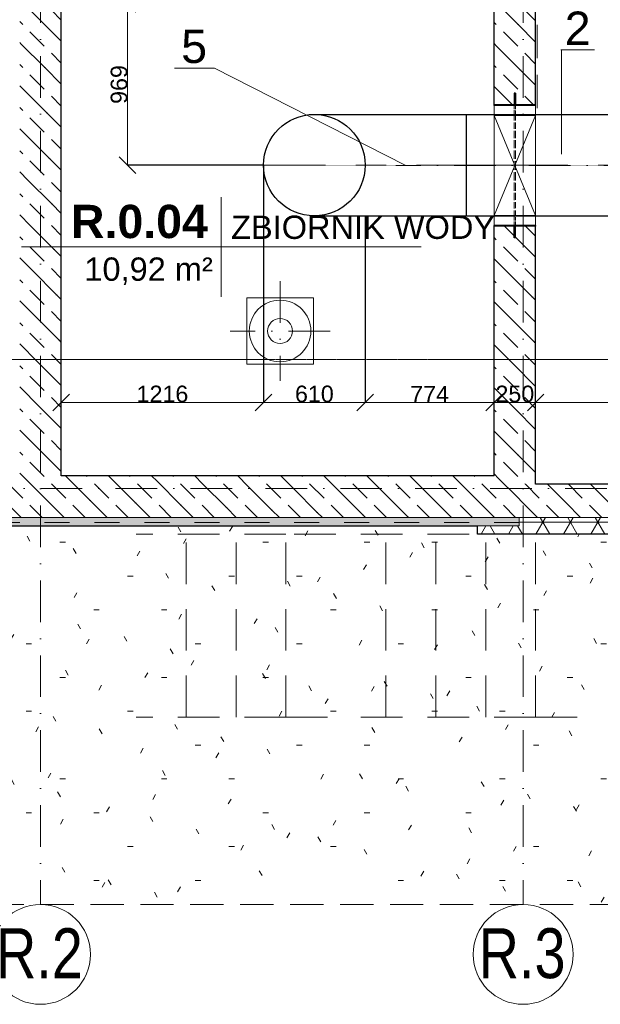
# Model space of a CAD drawing. Header units: millimetres. Extents: x -3176 to 162662, y -36434 to 57907.
# Tile 99 of 155: x 106435 to 109924, y 15106 to 21022. Entities that reach past the tile are written whole.
import ezdxf

# ---------------------------------------------------------------- set-up
doc = ezdxf.new("R2010")
doc.units = ezdxf.units.MM
for name, pattern in [('1-Sheet - 32170-CIV-6170-DW-2035-015-01 - RZUTY$0$A_Dash_1_5mm', [30, 15, -15]), ('1-Sheet - 32170-CIV-6170-DW-2035-015-01 - RZUTY$0$A_Dash_Dot_2_5mm_Axis', [45, 25, -10, 0, -10]), ('1-Sheet - 32170-CIV-6170-DW-2035-015-01 - RZUTY$0$A_Hidden_2_0mm', [30, 20, -10]), ('1-Sheet - 32170-CIV-6170-DW-2035-015-01 - RZUTY$0$Overhead', [40, 25, -15]), ('CENTER', [2, 1.25, -0.25, 0.25, -0.25]), ('DASHED', [0.75, 0.5, -0.25])]:
    doc.linetypes.add(name, pattern=pattern)
doc.layers.get('0').update_dxf_attribs({"lineweight": 5})
for name, color, linetype, lineweight in [('!UG_kształtki', 10, 'Continuous', 30), ('!UG_Pomocnicza', 7, 'Continuous', 5), ('!UG_wymiary', 7, 'Continuous', 5), ('1-Sheet - 32170-CIV-6170-DW-2035-015-01 - RZUTY$0$_UG_Urządzenia', 8, 'Continuous', 0), ('1-Sheet - 32170-CIV-6170-DW-2035-015-01 - RZUTY$0$A-AREA-IDEN', 2, 'Continuous', 9), ('1-Sheet - 32170-CIV-6170-DW-2035-015-01 - RZUTY$0$A-DETL', 8, 'Continuous', 0), ('1-Sheet - 32170-CIV-6170-DW-2035-015-01 - RZUTY$0$A-DETL-GENF', 8, 'Continuous', 0), ('1-Sheet - 32170-CIV-6170-DW-2035-015-01 - RZUTY$0$A-DETL-THIN', 8, 'Continuous', 0), ('1-Sheet - 32170-CIV-6170-DW-2035-015-01 - RZUTY$0$A-GENM', 8, 'Continuous', 0), ('1-Sheet - 32170-CIV-6170-DW-2035-015-01 - RZUTY$0$A-WALL', 8, 'Continuous', 0), ('1-Sheet - 32170-CIV-6170-DW-2035-015-01 - RZUTY$0$A-WALL-PATT', 8, 'Continuous', 0), ('1-Sheet - 32170-CIV-6170-DW-2035-015-01 - RZUTY$0$S-GRID', 8, 'Continuous', 0), ('1-Sheet - 32170-CIV-6170-DW-2035-015-01 - RZUTY$0$S-GRID-IDEN', 8, 'Continuous', 0), ('1-Sheet - 32170-CIV-6170-DW-2035-015-01 - RZUTY$0$S-STRS-MBND', 31, '1-Sheet - 32170-CIV-6170-DW-2035-015-01 - RZUTY$0$Overhead', 9), ('1-Sheet - 32170-CIV-6170-DW-2035-015-01 - RZUTY$0$Zastawki i wpusty_dxf _2_', 8, 'Continuous', 0), ('G-ANNO-SYMB', 111, 'DASHED', 9)]:
    doc.layers.add(name, color=color, linetype=linetype, lineweight=lineweight)
doc.layers.add('!UG_tekst', color=7, linetype='Continuous')
doc.styles.add('1-Sheet - 32170-CIV-6170-DW-2035-015-01 - RZUTY$0$Arial_6', font='arial.ttf', dxfattribs={"width": 0.8, "height": 30})
doc.styles.add('1-Sheet - 32170-CIV-6170-DW-2035-015-01 - RZUTY$0$Arial_7', font='arial.ttf', dxfattribs={"height": 14})
doc.styles.add('1-Sheet - 32170-CIV-6170-DW-2035-015-01 - RZUTY$0$Arial_B_1', font='arialbd.ttf', dxfattribs={"height": 20})
doc.styles.get("Standard").update_dxf_attribs({"font": 'arial.ttf'})
doc.dimstyles.get("Standard").update_dxf_attribs({"dimtxt": 100, "dimasz": 100, "dimexe": 0.18, "dimexo": 2, "dimgap": 0.09, "dimtad": 1, "dimdec": 0, "dimzin": 0, "dimdsep": 46, "dimtxsty": 'Standard', "dimblk": 'OBLIQUE', "dimcen": 0, "dimdle": 0.5, "dimclrd": 256, "dimclrt": 256, "dimadec": 0, "dimazin": 0, "dimtfac": 1, "dimtdec": 0, "dimtofl": 0, "dimtmove": 1, "dimatfit": 3, "dimldrblk": 'OBLIQUE', "dimfxl": 1, "dimtfillclr": 256, "dimtolj": 1, "dimtzin": 0, "dimlwd": -1, "dimarcsym": 0})
pattern_1 = [(315, (1157.854, 0), (12.93157, 12.93157), [12.192, -6.096]), (315, (1171.061, -1e-12), (12.93157, 12.93157), [20.32, 0, 0, 0])]

# ---------------------------------------------------------------- blocks, each defined once
blk = doc.blocks.new('1-Sheet - 32170-CIV-6170-DW-2035-015-01 - RZUTY$0$A_Opening_Circular_Face_Based - Circular_Fi_600-1007127-B2_100_AG_PARTER_00 - Dep_PW')
at = {"layer": '1-Sheet - 32170-CIV-6170-DW-2035-015-01 - RZUTY$0$A-DETL-GENF'}
for p, q in [((6321.53, 34), (6321.53, 94)), ((6321.53, 94), (6346.53, 94)), ((6321.53, 34), (6346.53, 94)), ((6321.53, 94), (6346.53, 34)), ((6346.53, 94), (6346.53, 34)), ((6346.53, 34), (6321.53, 34))]:
    blk.add_line(p, q, dxfattribs=at)
blk = doc.blocks.new('1-Sheet - 32170-CIV-6170-DW-2035-015-01 - RZUTY$0$Zastawki i wpusty_dxf_Wpust żel_ 40x40cm-989291-B2_100_AG_PARTER_00 - Dep_PW')
at = {"layer": '1-Sheet - 32170-CIV-6170-DW-2035-015-01 - RZUTY$0$_UG_Urządzenia', "color": 7, "lineweight": 9, "flags": 128}
blk.add_lwpolyline([(-20, 20), (20, 20), (20, -20), (-20, -20)], close=True, dxfattribs=at)
at = {"layer": '1-Sheet - 32170-CIV-6170-DW-2035-015-01 - RZUTY$0$_UG_Urządzenia', "color": 7, "lineweight": 9}
for radius in [18.5, 7.5]:
    blk.add_circle((0, 0), radius, dxfattribs=at)
blk = doc.blocks.new('1-Sheet - 32170-CIV-6170-DW-2035-015-01 - RZUTY$0$KTI_Tuleja_Integra - KTI_Tuleja_Integra 720-V1-B2_100_AG_PARTER_00 - Dep_PW')
at = {"layer": '1-Sheet - 32170-CIV-6170-DW-2035-015-01 - RZUTY$0$A-GENM', "lineweight": 25}
for p, q in [((6333.68, -480.5), (6333.68, -488)), ((6334.38, -480.5), (6333.68, -480.5)), ((6334.38, -480.5), (6334.38, -488)), ((6321.53, -488), (6321.53, -487.5)), ((6346.53, -487.5), (6321.53, -487.5)), ((6346.53, -488), (6321.53, -488)), ((6334.38, -488), (6333.68, -488)), ((6346.53, -488), (6346.53, -487.5)), ((6321.53, -560), (6346.53, -560)), ((6321.53, -560), (6321.53, -560.5)), ((6346.53, -560.5), (6321.53, -560.5)), ((6333.68, -567.5), (6333.68, -560)), ((6334.38, -560), (6333.68, -560)), ((6334.38, -567.5), (6334.38, -560)), ((6346.53, -560), (6346.53, -560.5)), ((6334.38, -567.5), (6333.68, -567.5))]:
    blk.add_line(p, q, dxfattribs=at)
at = {"layer": '1-Sheet - 32170-CIV-6170-DW-2035-015-01 - RZUTY$0$A-GENM'}
for p, q in [((6321.53, -488), (6321.53, -560)), ((6333.68, -488.61), (6333.68, -488)), ((6333.68, -490.26), (6333.68, -488.81)), ((6333.68, -493.05), (6333.68, -490.86)), ((6334.38, -488), (6334.38, -488.61)), ((6334.38, -488.82), (6334.38, -490.25)), ((6334.38, -490.88), (6334.38, -493.03)), ((6346.53, -488.86), (6346.53, -488.41)), ((6346.53, -490.78), (6346.53, -489.94)), ((6333.68, -496.96), (6333.68, -494.02)), ((6334.38, -494.06), (6334.38, -496.93)), ((6346.53, -493.6), (6346.53, -492.41)), ((6346.53, -497.24), (6346.53, -495.78)), ((6333.68, -502.06), (6333.68, -498.19)), ((6334.38, -498.23), (6334.38, -502.04)), ((6346.53, -501.6), (6346.53, -500.12)), ((6333.68, -507.63), (6333.68, -503.21)), ((6334.38, -503.26), (6334.38, -507.61)), ((6346.53, -541.43), (6346.53, -506.57)), ((6333.68, -513.68), (6333.68, -508.78)), ((6334.38, -508.83), (6334.38, -513.65)), ((6333.68, -520.07), (6333.68, -514.96)), ((6334.38, -515), (6334.38, -520.03)), ((6333.68, -526.59), (6333.68, -521.41)), ((6334.38, -521.45), (6334.38, -526.55)), ((6333.68, -533.04), (6333.68, -527.93)), ((6334.38, -527.96), (6334.38, -532.99)), ((6333.68, -539.21), (6333.68, -534.32)), ((6334.38, -534.34), (6334.38, -539.17)), ((6333.68, -544.78), (6333.68, -540.36)), ((6334.38, -540.38), (6334.38, -544.73)), ((6346.53, -546.39), (6346.53, -541.43)), ((6333.68, -549.81), (6333.68, -545.94)), ((6334.38, -545.95), (6334.38, -549.69)), ((6346.53, -550.75), (6346.53, -547.88)), ((6333.68, -553.97), (6333.68, -551.04)), ((6333.68, -557.14), (6333.68, -554.95)), ((6334.38, -551.06), (6334.38, -553.94)), ((6334.38, -554.97), (6334.38, -557.11)), ((6346.53, -554.4), (6346.53, -552.22)), ((6346.53, -557.22), (6346.53, -555.59)), ((6333.68, -559.19), (6333.68, -557.74)), ((6333.68, -560), (6333.68, -559.39)), ((6334.38, -557.75), (6334.38, -559.18)), ((6334.38, -559.39), (6334.38, -560)), ((6346.53, -559.13), (6346.53, -558.03)), ((6346.53, -560), (6346.53, -559.43))]:
    blk.add_line(p, q, dxfattribs=at)
blk = doc.blocks.new('1-Sheet - 32170-CIV-6170-DW-2035-015-01 - RZUTY$0$Grid - A_Grid_Head_Circle_6mm-466136-B2_100_AG_PARTER_00 - Dep_PW')
at = {"layer": '1-Sheet - 32170-CIV-6170-DW-2035-015-01 - RZUTY$0$S-GRID-IDEN'}
blk.add_circle((0, 0), 0.3, dxfattribs=at)
blk = doc.blocks.new('1-Sheet - 32170-CIV-6170-DW-2035-015-01 - RZUTY$0$A_Room_Tag - Room_Number_Area_Name-302085-B2_100_AG_PARTER_00 - Dep_PW')
at = {"layer": '1-Sheet - 32170-CIV-6170-DW-2035-015-01 - RZUTY$0$A-AREA-IDEN'}
for q in [(0, 0.3), (-1.2, 0), (0, -0.3), (1.2, 0)]:
    blk.add_line((0, 0), q, dxfattribs=at)
blk = doc.blocks.new('1-Sheet - 32170-CIV-6170-DW-2035-015-01 - RZUTY')
at = {"layer": '1-Sheet - 32170-CIV-6170-DW-2035-015-01 - RZUTY$0$A-DETL-GENF'}
h = blk.add_hatch(dxfattribs=at)
h.set_pattern_fill('FP_10', color=8, style=0, pattern_type=2)
h.set_pattern_definition([(0, (1157.854, 0), (81.28, 20.32), [3.353, -57.607, 3.353, -57.607, -325.12]), (0, (1157.854, 0), (81.28, 20.32), [-121.92, 3.353, -118.567, 3.353, -57.607, -142.24]), (0, (1157.854, 0), (81.28, 20.32), [-304.8, 3.353, -37.287, 3.353, -98.247]), (120, (1188.334, 10.16), (-58.237636, 60.230545), [3.353, -57.607, 3.353, -57.607, -325.12]), (120, (1188.334, 10.16), (-58.237636, 60.230545), [-121.92, 3.353, -118.567, 3.353, -57.607, -142.24]), (120, (1188.334, 10.16), (-58.237636, 60.230545), [-304.8, 3.353, -37.287, 3.353, -98.247]), (240, (1198.494, 50.8), (-23.042364, -80.550545), [3.353, -57.607, 3.353, -57.607, -325.12]), (240, (1198.494, 50.8), (-23.042364, -80.550545), [-121.92, 3.353, -118.567, 3.353, -57.607, -142.24]), (240, (1198.494, 50.8), (-23.042364, -80.550545), [-304.8, 3.353, -37.287, 3.353, -98.247])])
h.paths.add_polyline_path([(6879.38, -968), (7822.47, -968), (7954.38, -855.5), (7954.38, -745.5), (7469.38, -745.5), (7469.38, -740.5), (6894.38, -740.5), (6894.38, 148.45), (6666.88, 148.45), (6666.88, -968)])
at = {"layer": '1-Sheet - 32170-CIV-6170-DW-2035-015-01 - RZUTY$0$A-WALL-PATT', "lineweight": 9}
h = blk.add_hatch(dxfattribs=at)
h.set_pattern_fill('FP_8', color=256, angle=-225, style=0, pattern_type=2)
h.set_pattern_definition([(315, (1157.854, 0), (12.93157, 12.93157), [12.192, -6.096]), (315, (1171.061, -1e-12), (12.93157, 12.93157), [20.32, 0, 0, 0])])
h.paths.add_polyline_path([(7504.38, -715.5), (7504.38, -569), (7479.38, -569), (7479.38, -710.5), (7494.38, -710.5), (7494.38, -715.5), (7494.91, -715.5)])
h.paths.add_polyline_path([(7479.38, -479), (7504.38, -479), (7504.38, 19), (7479.38, 19), (7479.38, -433.12)])
h.paths.add_polyline_path([(7485.17, 109), (7504.38, 109.02), (7504.38, 164.5), (7501.88, 164.5), (7502.04, 163.56), (7479.38, 154.5), (7479.38, 109)])
h = blk.add_hatch(dxfattribs=at)
h.set_pattern_fill('FP_3', color=256, angle=135, style=0, pattern_type=2)
h.set_pattern_definition([(315, (1157.854, 0), (12.93157, 12.93157), [12.192, -6.096]), (315, (1171.061, -1e-12), (12.93157, 12.93157), [20.32, 0, 0, 0])])
h.paths.add_polyline_path([(7219.38, -710.5), (7219.38, -290.5), (7194.38, -290.5), (7194.38, -710.5)])
h.paths.add_polyline_path([(7219.38, -265.5), (7219.38, 154.5), (7194.38, 154.5), (7194.38, -265.5)])
h = blk.add_hatch(dxfattribs=at)
h.set_pattern_fill('FP_8', color=256, angle=-225, style=0, pattern_type=2)
h.set_pattern_definition([(315, (1157.854, 0), (12.93157, 12.93157), [12.192, -6.096]), (315, (1171.061, 7e-14), (12.93157, 12.93157), [20.32, 0, 0, 0])])
h.paths.add_polyline_path([(7479.38, -569), (7504.38, -569), (7504.38, -560), (7479.38, -560)])
h.paths.add_polyline_path([(7479.38, -488), (7504.38, -488), (7504.38, -479), (7479.38, -479)])
h = blk.add_hatch(dxfattribs=at)
h.set_pattern_fill('FP_3', color=256, angle=135, style=0, pattern_type=2)
h.set_pattern_definition(pattern_1)
h.paths.add_polyline_path([(7494.38, -735.5), (7494.38, -710.5), (6924.38, -710.5), (6924.38, -735.5), (7430.02, -735.5)])
h = blk.add_hatch(dxfattribs=at)
h.set_pattern_fill('FP_3', color=256, angle=135, style=0, pattern_type=2)
h.set_pattern_definition(pattern_1)
h.paths.add_polyline_path([(7504.38, -735.5), (7944.38, -735.5), (7944.38, -715.5), (7494.38, -715.5), (7494.38, -735.5)])
h = blk.add_hatch(dxfattribs=at)
h.set_pattern_fill('FP_5', color=256, angle=180, style=0, pattern_type=2)
h.set_pattern_definition([(0, (1157.854, 0), (9.525, 5.499), [6.35, -12.7]), (120, (1157.854, 0), (-9.5247737, 5.499392), [6.35, -12.7]), (60, (1157.854, 0), (0.0002263, 10.998392), [0, -12.7, 6.35, 0])])
h.paths.add_polyline_path([(7491.88, -740.5), (7494.38, -740.5), (7494.38, -735.5), (6899.38, -735.5), (6899.38, -740.5), (7479.38, -740.5)])
h = blk.add_hatch(dxfattribs=at)
h.set_pattern_fill('FP_4', color=256, angle=180, style=0, pattern_type=2)
h.set_pattern_definition([(0, (1157.854, 0), (0, 14.287), []), (60, (1157.854, 0), (-12.37377, 7.144), []), (120, (1157.854, 0), (-12.37377, -7.144), [])])
h.paths.add_polyline_path([(7504.38, -745.5), (7954.38, -745.5), (7954.38, -735.5), (7494.38, -735.5), (7494.38, -740.5), (7469.38, -740.5), (7469.38, -745.5), (7494.38, -745.5)])
at = {"layer": '1-Sheet - 32170-CIV-6170-DW-2035-015-01 - RZUTY$0$A-DETL', "linetype": '1-Sheet - 32170-CIV-6170-DW-2035-015-01 - RZUTY$0$A_Hidden_2_0mm'}
for p, q in [((7505.37, 130.5), (7505.37, -499.5)), ((7954.38, -745.5), (7469.38, -745.5)), ((6666.88, -968), (7822.47, -968))]:
    blk.add_line(p, q, dxfattribs=at)
at = {"layer": '1-Sheet - 32170-CIV-6170-DW-2035-015-01 - RZUTY$0$A-DETL', "linetype": '1-Sheet - 32170-CIV-6170-DW-2035-015-01 - RZUTY$0$A_Dash_Dot_2_5mm_Axis'}
for p, q in [((7570.38, -524), (7420.38, -524)), ((7350.83, -593.45), (7350.83, -653.45)), ((7380.83, -623.45), (7320.83, -623.45))]:
    blk.add_line(p, q, dxfattribs=at)
at = {"layer": '1-Sheet - 32170-CIV-6170-DW-2035-015-01 - RZUTY$0$A-DETL', "linetype": '1-Sheet - 32170-CIV-6170-DW-2035-015-01 - RZUTY$0$A_Dash_1_5mm'}
blk.add_line((7494.38, -738.5), (6896.38, -738.5), dxfattribs=at)
at = {"layer": '1-Sheet - 32170-CIV-6170-DW-2035-015-01 - RZUTY$0$A-DETL-THIN'}
for p, q in [((7469.38, -740.5), (6894.38, -740.5)), ((7469.38, -745.5), (7469.38, -740.5))]:
    blk.add_line(p, q, dxfattribs=at)
at = {"layer": '1-Sheet - 32170-CIV-6170-DW-2035-015-01 - RZUTY$0$A-WALL', "lineweight": 25}
for p, q in [((7504.38, -488), (7504.38, 28)), ((7219.38, -710.5), (7219.38, -290.5)), ((7479.38, -488), (7479.38, -290.5)), ((7504.38, -488), (7479.38, -488)), ((7479.38, -710.5), (7479.38, -560)), ((7504.38, -560), (7479.38, -560)), ((7504.38, -715.5), (7504.38, -560)), ((7479.38, -710.5), (7219.38, -710.5)), ((7924.38, -715.5), (7504.38, -715.5)), ((6894.38, -740.5), (7469.38, -740.5)), ((7469.38, -745.5), (7469.38, -740.5)), ((7903.09, -745.5), (7469.38, -745.5))]:
    blk.add_line(p, q, dxfattribs=at)
at = {"layer": '1-Sheet - 32170-CIV-6170-DW-2035-015-01 - RZUTY$0$A-WALL'}
for p, q in [((7479.38, -560), (7479.38, -488)), ((7504.38, -488), (7504.38, -488.56)), ((7504.38, -488.86), (7504.38, -489.97)), ((7504.38, -490.78), (7504.38, -492.41)), ((7504.38, -493.6), (7504.38, -495.77)), ((7504.38, -497.24), (7504.38, -500.12)), ((7504.38, -501.6), (7504.38, -541.43)), ((7504.38, -546.39), (7504.38, -547.87)), ((7504.38, -550.76), (7504.38, -552.22)), ((7504.38, -554.4), (7504.38, -555.59)), ((7504.38, -557.22), (7504.38, -558.05)), ((7504.38, -559.13), (7504.38, -559.58)), ((6899.38, -735.5), (7944.38, -735.5)), ((7494.38, -735.5), (7494.38, -740.5)), ((7494.38, -740.5), (7469.38, -740.5))]:
    blk.add_line(p, q, dxfattribs=at)
at = {"layer": '1-Sheet - 32170-CIV-6170-DW-2035-015-01 - RZUTY$0$S-GRID', "linetype": '1-Sheet - 32170-CIV-6170-DW-2035-015-01 - RZUTY$0$A_Dash_Dot_2_5mm_Axis'}
for p, q in [((7206.88, 712), (7206.88, -968)), ((7496.88, 712), (7496.88, -968)), ((6666.88, -718), (8176.88, -718))]:
    blk.add_line(p, q, dxfattribs=at)
at = {"layer": '1-Sheet - 32170-CIV-6170-DW-2035-015-01 - RZUTY$0$S-STRS-MBND'}
for p, q in [((7354.38, -745.5), (7264.38, -745.5)), ((7294.38, -855.5), (7294.38, -745.5)), ((7294.38, -855.5), (7294.38, -745.5)), ((7324.38, -855.5), (7324.38, -745.5)), ((7324.38, -855.5), (7324.38, -745.5)), ((7384.38, -745.5), (7354.38, -745.5)), ((7354.38, -855.5), (7354.38, -745.5)), ((7354.38, -855.5), (7354.38, -745.5)), ((7504.38, -745.5), (7384.38, -745.5)), ((7414.38, -855.5), (7414.38, -745.5)), ((7414.38, -855.5), (7414.38, -745.5)), ((7444.38, -855.5), (7444.38, -745.5)), ((7444.38, -855.5), (7444.38, -745.5)), ((7474.38, -855.5), (7474.38, -745.5)), ((7474.38, -855.5), (7474.38, -745.5)), ((7534.38, -745.5), (7504.38, -745.5)), ((7504.38, -855.5), (7504.38, -745.5)), ((7504.38, -855.5), (7504.38, -745.5)), ((7654.38, -745.5), (7534.38, -745.5)), ((7354.38, -855.5), (7264.38, -855.5)), ((7354.38, -855.5), (7384.38, -855.5)), ((7504.38, -855.5), (7384.38, -855.5)), ((7504.38, -855.5), (7534.38, -855.5)), ((7654.38, -855.5), (7534.38, -855.5))]:
    blk.add_line(p, q, dxfattribs=at)
at = {"layer": '1-Sheet - 32170-CIV-6170-DW-2035-015-01 - RZUTY$0$A-AREA-IDEN', "xscale": 99.99999999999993, "yscale": 99.99999999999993, "zscale": 99.99999999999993}
blk.add_blockref('1-Sheet - 32170-CIV-6170-DW-2035-015-01 - RZUTY$0$A_Room_Tag - Room_Number_Area_Name-302085-B2_100_AG_PARTER_00 - Dep_PW', (7315.5, -572.95), dxfattribs=at)
at = {"layer": '1-Sheet - 32170-CIV-6170-DW-2035-015-01 - RZUTY$0$A-DETL-GENF'}
blk.add_blockref('1-Sheet - 32170-CIV-6170-DW-2035-015-01 - RZUTY$0$A_Opening_Circular_Face_Based - Circular_Fi_600-1007127-B2_100_AG_PARTER_00 - Dep_PW', (1157.85, -588), dxfattribs=at)
at = {"layer": '1-Sheet - 32170-CIV-6170-DW-2035-015-01 - RZUTY$0$A-GENM', "lineweight": 25}
blk.add_blockref('1-Sheet - 32170-CIV-6170-DW-2035-015-01 - RZUTY$0$KTI_Tuleja_Integra - KTI_Tuleja_Integra 720-V1-B2_100_AG_PARTER_00 - Dep_PW', (1157.85, 0), dxfattribs=at)
at = {"layer": '1-Sheet - 32170-CIV-6170-DW-2035-015-01 - RZUTY$0$S-GRID-IDEN', "xscale": 99.99999999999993, "yscale": 99.99999999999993, "zscale": 99.99999999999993, "rotation": 180}
for p in [(7206.88, -998), (7496.88, -998)]:
    blk.add_blockref('1-Sheet - 32170-CIV-6170-DW-2035-015-01 - RZUTY$0$Grid - A_Grid_Head_Circle_6mm-466136-B2_100_AG_PARTER_00 - Dep_PW', p, dxfattribs=at)
at = {"layer": '1-Sheet - 32170-CIV-6170-DW-2035-015-01 - RZUTY$0$Zastawki i wpusty_dxf _2_', "color": 7}
blk.add_blockref('1-Sheet - 32170-CIV-6170-DW-2035-015-01 - RZUTY$0$Zastawki i wpusty_dxf_Wpust żel_ 40x40cm-989291-B2_100_AG_PARTER_00 - Dep_PW', (7350.83, -623.45), dxfattribs=at)
at = {"layer": '1-Sheet - 32170-CIV-6170-DW-2035-015-01 - RZUTY$0$A-AREA-IDEN', "attachment_point": 1}
for s, insert, char_height, width, style in [('R.0.04', (7225.14, -547.63), 20, 101.8143, '1-Sheet - 32170-CIV-6170-DW-2035-015-01 - RZUTY$0$Arial_B_1'), ('ZBIORNIK WODY', (7321.4, -554.11), 14, 189.1982, '1-Sheet - 32170-CIV-6170-DW-2035-015-01 - RZUTY$0$Arial_7'), ('10,92 m²', (7233.23, -579.27), 14, 92.1941, '1-Sheet - 32170-CIV-6170-DW-2035-015-01 - RZUTY$0$Arial_7')]:
    blk.add_mtext(s, dxfattribs=dict(at, insert=insert, char_height=char_height, width=width, style=style))
at = {"layer": '1-Sheet - 32170-CIV-6170-DW-2035-015-01 - RZUTY$0$S-GRID-IDEN', "char_height": 30, "width": 64.135, "attachment_point": 1, "style": '1-Sheet - 32170-CIV-6170-DW-2035-015-01 - RZUTY$0$Arial_6'}
for s, insert in [('R.2', (7180.17, -982.3)), ('R.3', (7470.17, -982.3))]:
    blk.add_mtext(s, dxfattribs=dict(at, insert=insert))
blk = doc.blocks.new('_OBLIQUE')
at = {"color": 0, "linetype": 'ByBlock'}
blk.add_line((-0.5, -0.5), (0.5, 0.5), dxfattribs=at)
blk = doc.blocks.new('*D33')
at = {"layer": '!UG_Pomocnicza', "color": 0, "lineweight": -2, "transparency": 16777216}
for p, q in [((110676.8, 21116.6), (107083.6, 21116.6)), ((107898.8, 20147.7), (107083.6, 20147.7))]:
    blk.add_line(p, q, dxfattribs=at)
at = {"layer": '!UG_Pomocnicza', "transparency": 16777216}
blk.add_line((107083.8, 21117.1), (107083.8, 20147.2), dxfattribs=at)
at = {"layer": 'Defpoints', "color": 0, "transparency": 16777216}
for p in [(110678.8, 21116.6), (107083.8, 20147.7), (107900.8, 20147.7)]:
    blk.add_point(p, dxfattribs=at)
at = {"layer": '!UG_Pomocnicza', "transparency": 16777216, "xscale": 100, "yscale": 100, "zscale": 100}
for p, rotation in [((107083.8, 21116.6), 90), ((107083.8, 20147.7), 270)]:
    blk.add_blockref('_OBLIQUE', p, dxfattribs=dict(at, rotation=rotation))
at = {"layer": '!UG_Pomocnicza', "transparency": 16777216, "insert": (107032.6, 20632.1), "char_height": 100, "attachment_point": 5, "rotation": 90}
blk.add_mtext('\\A1;969', dxfattribs=at)
blk = doc.blocks.new('*D55')
at = {"layer": '!UG_Pomocnicza', "transparency": 16777216}
blk.add_line((106684.8, 18721.1), (107901.3, 18721.1), dxfattribs=at)
at = {"layer": '!UG_Pomocnicza', "color": 0, "lineweight": -2, "transparency": 16777216}
for p, q in [((106685.3, 18723.1), (106685.3, 18721.3)), ((107900.8, 18723.1), (107900.8, 18721.3))]:
    blk.add_line(p, q, dxfattribs=at)
at = {"layer": 'Defpoints', "color": 0, "transparency": 16777216}
for p in [(106685.3, 18721.1), (107900.8, 18721.1), (107900.8, 18721.1)]:
    blk.add_point(p, dxfattribs=at)
at = {"layer": '!UG_Pomocnicza', "transparency": 16777216, "xscale": 100, "yscale": 100, "zscale": 100, "rotation": 180}
blk.add_blockref('_OBLIQUE', (106685.3, 18721.1), dxfattribs=at)
at = {"layer": '!UG_Pomocnicza', "transparency": 16777216, "xscale": 100, "yscale": 100, "zscale": 100}
blk.add_blockref('_OBLIQUE', (107900.8, 18721.1), dxfattribs=at)
at = {"layer": '!UG_Pomocnicza', "transparency": 16777216, "insert": (107293, 18772.3), "char_height": 100, "attachment_point": 5}
blk.add_mtext('\\A1;1216', dxfattribs=at)
blk = doc.blocks.new('*D56')
at = {"layer": '!UG_Pomocnicza', "color": 0, "lineweight": -2, "transparency": 16777216}
for p, q in [((108510.8, 19431.3), (108510.8, 18721)), ((109285.3, 18723.1), (109285.3, 18721.3))]:
    blk.add_line(p, q, dxfattribs=at)
at = {"layer": '!UG_Pomocnicza', "transparency": 16777216}
blk.add_line((108510.3, 18721.1), (109285.8, 18721.1), dxfattribs=at)
at = {"layer": 'Defpoints', "color": 0, "transparency": 16777216}
for p in [(108510.8, 19433.3), (109285.3, 18721.1), (109285.3, 18721.1)]:
    blk.add_point(p, dxfattribs=at)
at = {"layer": '!UG_Pomocnicza', "transparency": 16777216, "xscale": 100, "yscale": 100, "zscale": 100, "rotation": 180}
blk.add_blockref('_OBLIQUE', (108510.8, 18721.1), dxfattribs=at)
at = {"layer": '!UG_Pomocnicza', "transparency": 16777216, "xscale": 100, "yscale": 100, "zscale": 100}
blk.add_blockref('_OBLIQUE', (109285.3, 18721.1), dxfattribs=at)
at = {"layer": '!UG_Pomocnicza', "transparency": 16777216, "insert": (108898, 18771.2), "char_height": 100, "attachment_point": 5}
blk.add_mtext('\\A1;774', dxfattribs=at)
blk = doc.blocks.new('*D57')
at = {"layer": '!UG_Pomocnicza', "transparency": 16777216}
blk.add_line((109284.8, 18721.1), (109535.8, 18721.1), dxfattribs=at)
at = {"layer": '!UG_Pomocnicza', "color": 0, "lineweight": -2, "transparency": 16777216}
for p, q in [((109285.3, 18723.1), (109285.3, 18721.3)), ((109535.3, 18723.1), (109535.3, 18721.3))]:
    blk.add_line(p, q, dxfattribs=at)
at = {"layer": 'Defpoints', "color": 0, "transparency": 16777216}
for p in [(109285.3, 18721.1), (109535.3, 18721.1), (109535.3, 18721.1)]:
    blk.add_point(p, dxfattribs=at)
at = {"layer": '!UG_Pomocnicza', "transparency": 16777216, "xscale": 100, "yscale": 100, "zscale": 100, "rotation": 180}
blk.add_blockref('_OBLIQUE', (109285.3, 18721.1), dxfattribs=at)
at = {"layer": '!UG_Pomocnicza', "transparency": 16777216, "xscale": 100, "yscale": 100, "zscale": 100}
blk.add_blockref('_OBLIQUE', (109535.3, 18721.1), dxfattribs=at)
at = {"layer": '!UG_Pomocnicza', "transparency": 16777216, "insert": (109410.3, 18772.3), "char_height": 100, "attachment_point": 5}
blk.add_mtext('\\A1;250', dxfattribs=at)
blk = doc.blocks.new('*D58')
at = {"layer": '!UG_Pomocnicza', "color": 0, "lineweight": -2, "transparency": 16777216}
for p, q in [((110772.3, 19100.7), (110772.3, 18721)), ((109535.3, 18723.1), (109535.3, 18721.3))]:
    blk.add_line(p, q, dxfattribs=at)
at = {"layer": '!UG_Pomocnicza', "transparency": 16777216}
blk.add_line((109534.8, 18721.1), (110772.8, 18721.1), dxfattribs=at)
at = {"layer": 'Defpoints', "color": 0, "transparency": 16777216}
for p in [(110772.3, 19102.7), (109535.3, 18721.1), (110772.3, 18721.1)]:
    blk.add_point(p, dxfattribs=at)
at = {"layer": '!UG_Pomocnicza', "transparency": 16777216, "xscale": 100, "yscale": 100, "zscale": 100, "rotation": 180}
blk.add_blockref('_OBLIQUE', (109535.3, 18721.1), dxfattribs=at)
at = {"layer": '!UG_Pomocnicza', "transparency": 16777216, "xscale": 100, "yscale": 100, "zscale": 100}
blk.add_blockref('_OBLIQUE', (110772.3, 18721.1), dxfattribs=at)
at = {"layer": '!UG_Pomocnicza', "transparency": 16777216, "insert": (110153.8, 18772.3), "char_height": 100, "attachment_point": 5}
blk.add_mtext('\\A1;1237', dxfattribs=at)
blk = doc.blocks.new('*D61')
at = {"layer": '!UG_Pomocnicza', "color": 0, "lineweight": -2, "transparency": 16777216}
for p, q in [((107900.8, 20145.7), (107900.8, 18721)), ((108510.8, 19840.7), (108510.8, 18721))]:
    blk.add_line(p, q, dxfattribs=at)
at = {"layer": '!UG_Pomocnicza', "transparency": 16777216}
blk.add_line((107900.3, 18721.1), (108511.3, 18721.1), dxfattribs=at)
at = {"layer": 'Defpoints', "color": 0, "transparency": 16777216}
for p in [(107900.8, 20147.7), (108510.8, 19842.7), (108510.8, 18721.1)]:
    blk.add_point(p, dxfattribs=at)
at = {"layer": '!UG_Pomocnicza', "transparency": 16777216, "xscale": 100, "yscale": 100, "zscale": 100, "rotation": 180}
blk.add_blockref('_OBLIQUE', (107900.8, 18721.1), dxfattribs=at)
at = {"layer": '!UG_Pomocnicza', "transparency": 16777216, "xscale": 100, "yscale": 100, "zscale": 100}
blk.add_blockref('_OBLIQUE', (108510.8, 18721.1), dxfattribs=at)
at = {"layer": '!UG_Pomocnicza', "transparency": 16777216, "insert": (108205.8, 18772.3), "char_height": 100, "attachment_point": 5}
blk.add_mtext('\\A1;610', dxfattribs=at)

msp = doc.modelspace()

# ---------------------------------------------------------------- linework, layer by layer
at = {"layer": '!UG_kształtki'}
for p, q in [((109119.75, 20452.65), (110619.75, 20452.65)), ((109119.75, 19842.65), (110619.75, 19842.65))]:
    msp.add_line(p, q, dxfattribs=at)
for points in [[(108205.75, 20452.65), (109119.75, 20452.65)], [(108205.75, 19842.65), (109119.75, 19842.65), (109119.75, 20452.65)]]:
    msp.add_lwpolyline(points, dxfattribs=at)
at = {"layer": '!UG_kształtki', "linetype": 'CENTER', "lineweight": 0}
msp.add_lwpolyline([(107772.37, 20147.65), (110619.75, 20147.65), (111911.31, 20147.65), (111911.31, 20147.65)], dxfattribs=at)
at = {"layer": '!UG_kształtki'}
msp.add_circle((108205.75, 20147.65), 305, dxfattribs=at)
at = {"layer": '!UG_wymiary'}
for p, q in [((109686.36, 20839.55), (109888.5, 20839.55)), ((109690.91, 20213.67), (109690.91, 20839.55)), ((107605.1, 20729.55), (107366.28, 20729.55)), ((108750.57, 20147.89), (107605.1, 20729.55))]:
    msp.add_line(p, q, dxfattribs=at)
at = {"layer": 'G-ANNO-SYMB', "color": 18, "true_color": 0x000000}
msp.add_line((116855.96, 18980.67), (100592.91, 18980.67), dxfattribs=at)

# ---------------------------------------------------------------- block references
at = {"xscale": 10, "yscale": 10, "zscale": 10}
msp.add_blockref('1-Sheet - 32170-CIV-6170-DW-2035-015-01 - RZUTY', (34491.45, 25385.65), dxfattribs=at)

# ---------------------------------------------------------------- texts
at = {"layer": '!UG_tekst', "lineweight": 20}
for s, p in [('2', (109709.98, 20870.37)), ('5', (107405.57, 20761.51))]:
    msp.add_text(s, height=200, dxfattribs=at).set_placement(p)

# ---------------------------------------------------------------- dimensions: what is measured, and where the dimension line sits
at = {"layer": '!UG_Pomocnicza'}
dim = msp.add_linear_dim(base=(107083.77, 20147.65), p1=(110678.75, 21116.65), p2=(107900.75, 20147.65), angle=90, dimstyle='Standard', dxfattribs=at)
dim.commit()
dim.dimension.update_dxf_attribs({"geometry": '*D33', "text_midpoint": (107032.63, 20632.15)})
for base, p1, p2, picture, middle in [((108510.75, 18721.14), (107900.75, 20147.65), (108510.75, 19842.65), '*D61', (108205.75, 18772.29)), ((109285.2502, 18721.1407), (108510.7508, 19433.3058), (109285.2502, 18721.1407), '*D56', (108898.0005, 18771.2307)), ((110772.25, 18721.14), (109535.25, 18721.14), (110772.25, 19102.75), '*D58', (110153.75, 18772.32)), ((107900.7508, 18721.1407), (106685.2502, 18721.1407), (107900.7508, 18721.1407), '*D55', (107293.0005, 18772.288)), ((109535.25, 18721.14), (109285.25, 18721.14), (109535.25, 18721.14), '*D57', (109410.25, 18772.29))]:
    dim = msp.add_linear_dim(base=base, p1=p1, p2=p2, dimstyle='Standard', dxfattribs=at)
    dim.commit()
    dim.dimension.update_dxf_attribs({"geometry": picture, "text_midpoint": middle})

doc.saveas('drawing.dxf')
